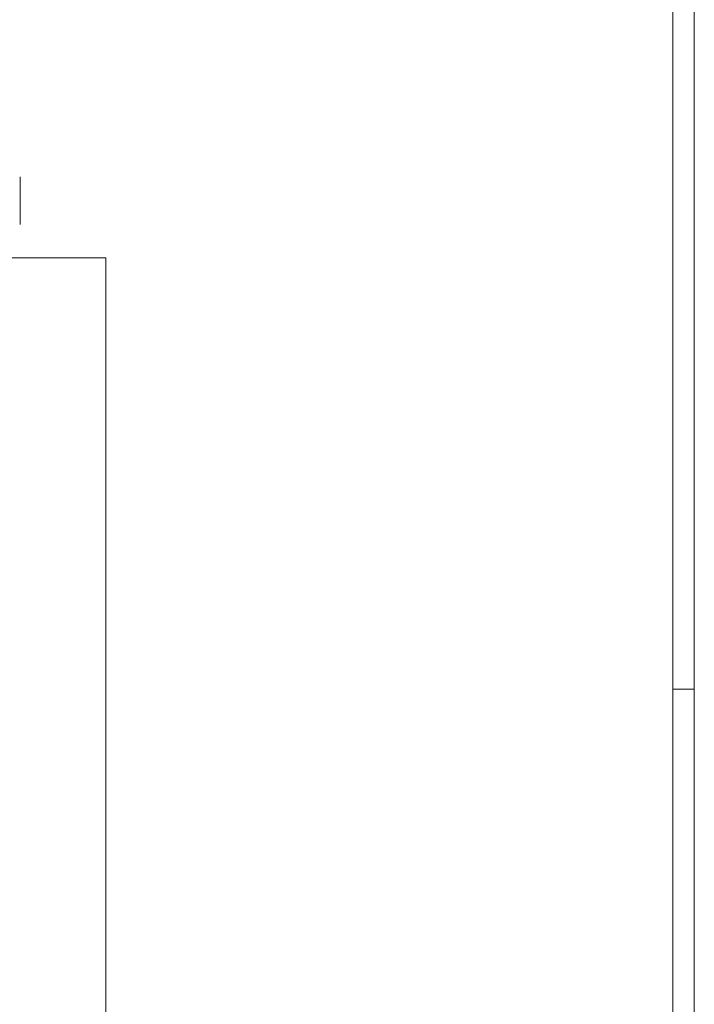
# Paper-space layout 'A-43 ELEWACJE' of a CAD drawing. Header units: millimetres. Extents: x -1100 to 1100, y 0 to 900.
# Tile 21 of 24: x 946 to 1100, y 225 to 450. Entities that reach past the tile are written whole.
import ezdxf
from ezdxf.xclip import XClip

# ---------------------------------------------------------------- set-up
doc = ezdxf.new("R2010")
doc.units = ezdxf.units.MM
doc.header["$MEASUREMENT"] = 0
doc.header["$XCLIPFRAME"] = 0
doc.layers.add('A_Arkusz_Nr_pióra__1', color=7, linetype='Continuous', lineweight=20)
doc.layers.add('A_ściany_Nr_pióra__1', color=7, linetype='Continuous', lineweight=20)
doc.layers.add('A_Arkusz_Nr_pióra__237', color=7, linetype='Continuous', lineweight=5, true_color=0x343434)
doc.layers.add('A_sanitarne_Nr_pióra__6', color=7, linetype='Continuous', lineweight=13, true_color=0xa9a9a9)

# ---------------------------------------------------------------- blocks, each defined once
blk = doc.blocks.new('Rysunek_5_5', base_point=(-2628.73, 1333.61))
at = {"layer": 'A_sanitarne_Nr_pióra__6', "color": 253, "linetype": 'Continuous', "lineweight": 13, "true_color": 0xa9a9a9}
blk.add_line((945.93, 414.08), (945.93, 403.18), dxfattribs=at)
at = {"layer": 'A_ściany_Nr_pióra__1', "color": 7, "linetype": 'Continuous', "lineweight": 20}
for p, q in [((872.33, 395.51), (965.52, 395.51)), ((965.52, 395.51), (965.52, 123.4))]:
    blk.add_line(p, q, dxfattribs=at)

psp = doc.layouts.new('A-43 ELEWACJE')

# ---------------------------------------------------------------- linework, layer by layer
at = {"layer": 'A_Arkusz_Nr_pióra__1', "color": 7, "linetype": 'Continuous', "lineweight": 20}
psp.add_line((1095.1, 895.1), (1095.1, 4.9), dxfattribs=at)
at = {"layer": 'A_Arkusz_Nr_pióra__1', "color": 7, "linetype": 'Continuous', "lineweight": 20, "flags": 128}
psp.add_lwpolyline([(0, 900), (1100, 900), (1100, 0), (0, 0)], close=True, dxfattribs=at)
at = {"layer": 'A_Arkusz_Nr_pióra__237', "color": 250, "linetype": 'Continuous', "lineweight": 5, "true_color": 0x343434}
psp.add_line((1095.1, 297), (1100, 297), dxfattribs=at)

# ---------------------------------------------------------------- block references
at = {"color": 37, "linetype": 'Continuous', "lineweight": 5, "true_color": 0x656532}
ref = psp.add_blockref('Rysunek_5_5', (-2628.73, 1333.61), dxfattribs=at)
XClip(ref).set_block_clipping_path([(614.4852914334, 21.1688797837), (995.0999994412, 453.9703111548)])

doc.saveas('drawing.dxf')
